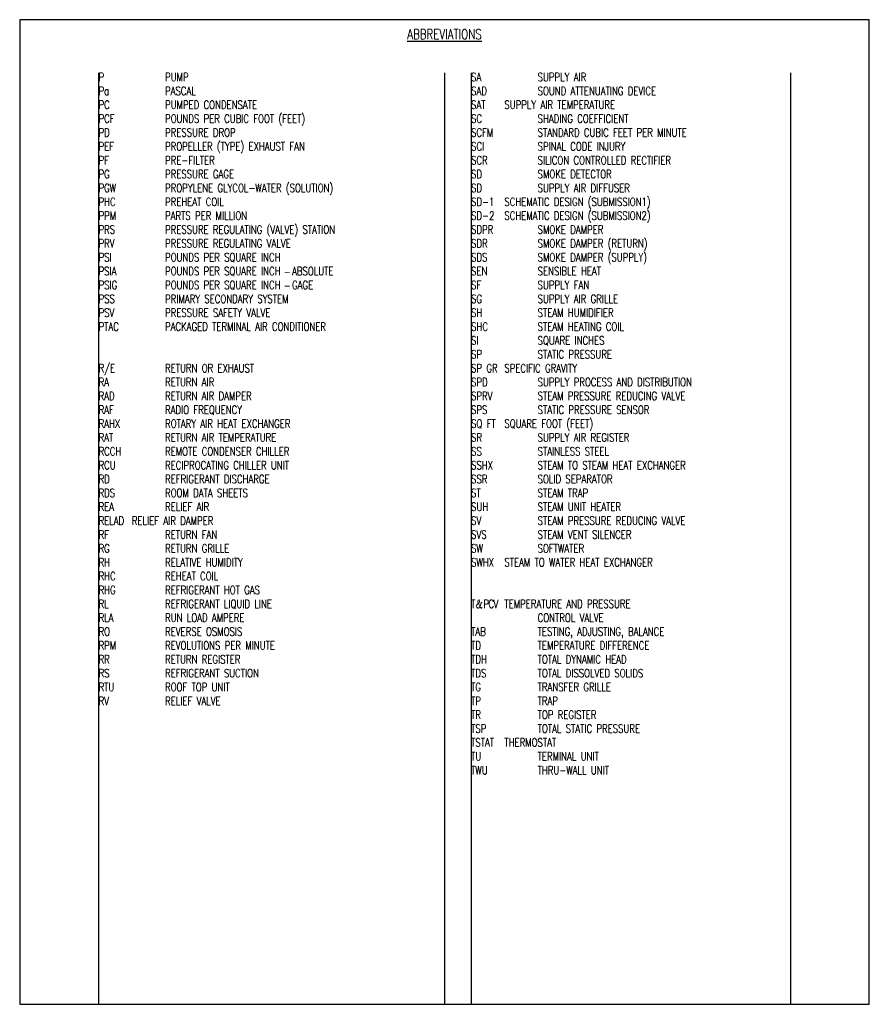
# Model space of a CAD drawing. Header units: inches. Extents: x 0.88 to 8.86, y -7.94 to 1.31.
import ezdxf

# ---------------------------------------------------------------- set-up
doc = ezdxf.new("R2010")
doc.units = ezdxf.units.IN
doc.header["$MEASUREMENT"] = 0
doc.layers.get('Defpoints').update_dxf_attribs({"color": 2})
doc.layers.add('M-DETL-TEXT', color=2, linetype='Continuous')
doc.styles.add('Romans', font='romans.shx', dxfattribs={"width": 0.75})

msp = doc.modelspace()

# ---------------------------------------------------------------- linework, layer by layer
at = {"layer": 'Defpoints', "color": 8}
for p, q in [((1.6191, 0.8125), (1.6191, -7.9375)), ((4.8691, 0.8125), (4.8691, -7.9375)), ((5.1191, 0.8125), (5.1191, -7.9375)), ((8.1191, 0.8125), (8.1191, -7.9375))]:
    msp.add_line(p, q, dxfattribs=at)
at = {"layer": 'Defpoints'}
msp.add_lwpolyline([(0.8784, -7.9375), (8.8597, -7.9375), (8.8597, 1.3125), (0.8784, 1.3125)], close=True, dxfattribs=at)

# ---------------------------------------------------------------- texts
at = {"layer": 'M-DETL-TEXT', "style": 'Romans'}
for s, insert, char_height, width, attachment_point in [('{\\LABBREVIATIONS}', (4.8691, 1.223), 0.09375, 7.981327, 2), ('P^I^IPUMP\\PPa^I^IPASCAL\\PPC^I^IPUMPED CONDENSATE\\PPCF^I^IPOUNDS PER CUBIC FOOT (FEET)\\PPD^I^IPRESSURE DROP\\PPEF^I^IPROPELLER (TYPE) EXHAUST FAN \\PPF^I^IPRE-FILTER\\PPG^I^IPRESSURE GAGE\\PPGW^I^IPROPYLENE GLYCOL-WATER (SOLUTION)\\PPHC^I^IPREHEAT COIL\\PPPM^I^IPARTS PER MILLION\\PPRS^I^IPRESSURE REGULATING (VALVE) STATION\\PPRV^I^IPRESSURE REGULATING VALVE\\PPSI^I^IPOUNDS PER SQUARE INCH\\PPSIA^I^IPOUNDS PER SQUARE INCH {\\fArial|b0|i0|c0|p34;– }ABSOLUTE\\PPSIG^I^IPOUNDS PER SQUARE INCH {\\fArial|b0|i0|c0|p34;– }GAGE \\PPSS^I^IPRIMARY SECONDARY SYSTEM\\PPSV^I^IPRESSURE SAFETY VALVE\\PPTAC^I^IPACKAGED TERMINAL AIR CONDITIONER\\P\\P\\PR/E^I^IRETURN OR EXHAUST\\PRA^I^IRETURN AIR\\PRAD^I^IRETURN AIR DAMPER\\PRAF^I^IRADIO FREQUENCY\\PRAHX^I^IROTARY AIR HEAT EXCHANGER\\PRAT^I^IRETURN AIR TEMPERATURE\\PRCCH^I^IREMOTE CONDENSER CHILLER\\PRCU^I^IRECIPROCATING CHILLER UNIT\\PRD^I^IREFRIGERANT DISCHARGE\\PRDS^I^IROOM DATA SHEETS\\PREA^I^IRELIEF AIR\\P\\pi-0.625,l0.625;RELAD^IRELIEF AIR DAMPER\\P\\pi0,l0;RF^I^IRETURN FAN\\PRG^I^IRETURN GRILLE\\PRH^I^IRELATIVE HUMIDITY\\PRHC^I^IREHEAT COIL\\PRHG^I^IREFRIGERANT HOT GAS\\PRL^I^IREFRIGERANT LIQUID LINE\\PRLA^I^IRUN LOAD AMPERE\\PRO^I^IREVERSE OSMOSIS\\PRPM^I^IREVOLUTIONS PER MINUTE \\PRR^I^IRETURN REGISTER\\PRS^I^IREFRIGERANT SUCTION\\PRTU^I^IROOF TOP UNIT\\PRV^I^IRELIEF VALVE', (1.6191, 0.8125), 0.078125, 3.369102, 1), ('{\\C2;SA^I^ISUPPLY AIR\\PSAD^I^ISOUND ATTENUATING DEVICE\\P\\pi-0.625,l0.625;SAT^ISUPPLY AIR TEMPERATURE\\P\\pi0,l0;SC^I^ISHADING COEFFICIENT \\PSCFM^I^ISTANDARD CUBIC FEET PER MINUTE\\PSCI ^I^ISPINAL CODE INJURY\\PSCR^I^ISILICON CONTROLLED RECTIFIER\\PSD^I^ISMOKE DETECTOR\\PSD^I^ISUPPLY AIR DIFFUSER\\P\\pi-0.625,l0.625;SD-1^ISCHEMATIC DESIGN (SUBMISSION1)\\PSD-2^ISCHEMATIC DESIGN (SUBMISSION2)\\P\\pi0,l0;SDPR^I^ISMOKE DAMPER\\PSDR^I^ISMOKE DAMPER (RETURN)\\PSDS^I^ISMOKE DAMPER (SUPPLY)\\PSEN^I^ISENSIBLE HEAT \\PSF^I^ISUPPLY FAN\\PSG^I^ISUPPLY AIR GRILLE\\PSH^I^ISTEAM HUMIDIFIER\\PSHC^I^ISTEAM HEATING COIL\\PSI^I^ISQUARE INCHES\\PSP^I^ISTATIC PRESSURE\\P\\pi-0.625,l0.625;SP GR^ISPECIFIC GRAVITY \\P\\pi0,l0;SPD^I^ISUPPLY PROCESS AND DISTRIBUTION\\PSPRV^I^ISTEAM PRESSURE REDUCING VALVE\\PSPS^I^ISTATIC PRESSURE SENSOR\\P\\pi-0.625,l0.625;SQ FT^ISQUARE FOOT (FEET)\\P\\pi0,l0;SR^I^ISUPPLY AIR REGISTER\\PSS^I^ISTAINLESS STEEL \\PSSHX^I^ISTEAM TO STEAM HEAT EXCHANGER\\PSSR^I^ISOLID SEPARATOR \\PST^I^ISTEAM TRAP\\PSUH^I^ISTEAM UNIT HEATER\\PSV^I^ISTEAM PRESSURE REDUCING VALVE\\PSVS^I^ISTEAM VENT SILENCER\\PSW^I^ISOFTWATER\\P\\pi-0.625,l0.625;SWHX ^ISTEAM TO WATER HEAT EXCHANGER\\P\\pi0,l0;\\P\\P\\pi-0.625,l0.625;\\T1.1;\\C256;T&\\T0.9;PCV}^ITEMPERATURE AND PRESSURE\\P\\pi0,l0;^I^ICONTROL VALVE\\PTAB^I^ITESTING, ADJUSTING, BALANCE\\PTD^I^ITEMPERATURE DIFFERENCE \\PTDH^I^ITOTAL DYNAMIC HEAD\\PTDS^I^ITOTAL DISSOLVED SOLIDS\\PTG^I^ITRANSFER GRILLE\\PTP^I^ITRAP\\PTR^I^ITOP REGISTER\\PTSP^I^ITOTAL STATIC PRESSURE\\P\\pi-0.625,l0.625;TSTAT^ITHERMOSTAT\\P\\pi0,l0;TU^I^ITERMINAL UNIT\\PTWU^I^ITHRU-WALL UNIT', (5.1191, 0.8125), 0.078125, 3.369102, 1)]:
    msp.add_mtext(s, dxfattribs=dict(at, insert=insert, char_height=char_height, width=width, attachment_point=attachment_point))

doc.saveas('drawing.dxf')
